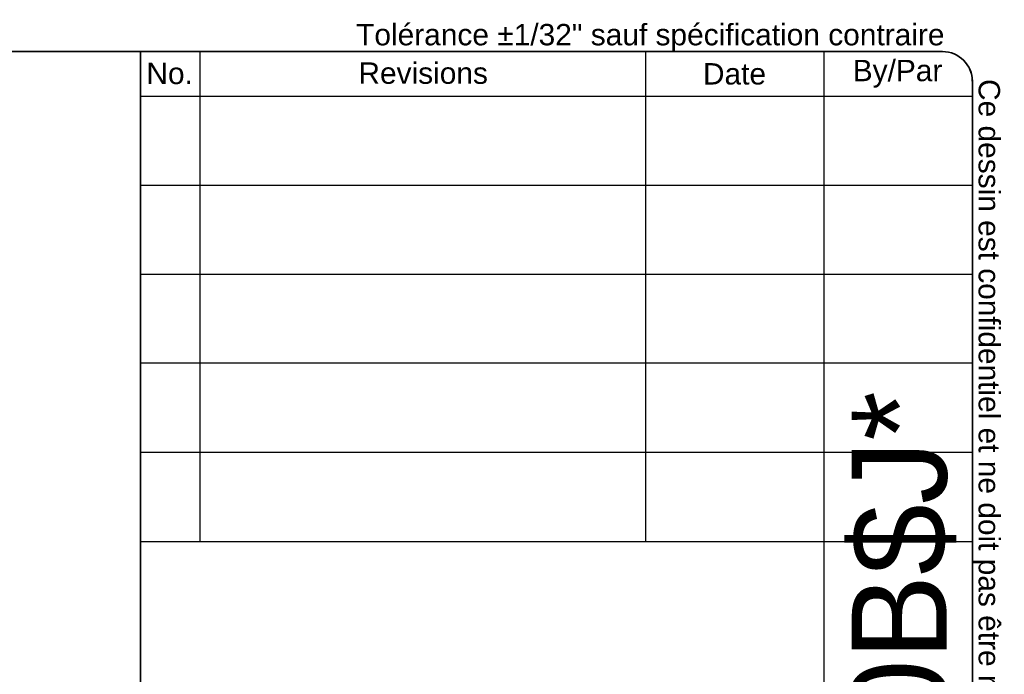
# Model space of a CAD drawing. Header units: inches. Extents: x 0 to 463, y -11 to 301.
# Tile 6 of 6: x 348 to 463, y 224 to 301. Entities that reach past the tile are written whole.
import ezdxf
from ezdxf.enums import TextEntityAlignment as Align

# ---------------------------------------------------------------- set-up
doc = ezdxf.new("R2010")
doc.units = ezdxf.units.IN
doc.header["$LTSCALE"] = 27.789831
doc.header["$MEASUREMENT"] = 0
doc.layers.get('0').update_dxf_attribs({"lineweight": 25})
doc.layers.add('Sketch Geometry(ANSI)', color=7, linetype='Continuous', lineweight=25)
doc.layers.add('Symbols(ANSI)', color=7, linetype='Continuous', lineweight=25)
doc.styles.add('Current-ANSI', font='arial.ttf')
doc.styles.add('Text Style44', font='arialbd.ttf')
doc.styles.add('Text Style83', font='FRE3OF9X.TTF')

# ---------------------------------------------------------------- blocks, each defined once
blk = doc.blocks.new('Title Blocks EXM - ANSI B')
at = {"layer": 'Sketch Geometry(ANSI)'}
for p, q in [((13.25, 10.687), (16.625, 10.687)), ((13.5, 10.687), (13.5, 8.625)), ((15.375, 10.687), (15.375, 8.625)), ((16.125, 10.687), (16.125, 3.5)), ((16.75, 10.562), (16.75, 0.375)), ((13.25, 10.5), (16.75, 10.5)), ((13.25, 10.125), (16.75, 10.125)), ((13.25, 9.75), (16.75, 9.75)), ((16.75, 9.375), (13.25, 9.375)), ((13.25, 9), (16.75, 9)), ((16.75, 9), (16.75, 8.625)), ((13.25, 8.625), (16.75, 8.625))]:
    blk.add_line(p, q, dxfattribs=at)
at = {"layer": 'Sketch Geometry(ANSI)', "linetype": 'Continuous', "lineweight": 35}
for q in [(13.25, 10.687), (13.25, 3.5)]:
    blk.add_line((13.25, 8.625), q, dxfattribs=at)
at = {"layer": 'Sketch Geometry(ANSI)'}
blk.add_arc((16.625, 10.562), 0.125, 0, 90, dxfattribs=at)
at = {"layer": 'Symbols(ANSI)', "color": 7, "char_height": 0.09, "attachment_point": 5, "style": 'Current-ANSI'}
for s, insert, width in [('No.', (13.3727, 10.5947), 0.250391), ('Revisions', (14.4395, 10.5958), 1.873306), ('Date', (15.7494, 10.5928), 0.751347), ('By/Par', (16.4354, 10.5938), 0.622018)]:
    blk.add_mtext(s, dxfattribs=dict(at, insert=insert, width=width))
at = {"layer": 'Symbols(ANSI)', "color": 7, "style": 'Current-ANSI'}
for tag, p in [('REV1', (13.3753, 10.3127)), ('REV1BY', (16.4371, 10.3133)), ('REV1DATE', (15.7496, 10.31)), ('REV2', (13.3734, 9.9377)), ('REV2DATE', (15.7475, 9.9406)), ('REV2BY', (16.4372, 9.9385)), ('REV3', (13.3741, 9.563)), ('REV3DATE', (15.7516, 9.563)), ('REV3BY', (16.4372, 9.5635)), ('REV4', (13.3766, 9.1879)), ('REV4DATE', (15.7516, 9.1879)), ('REV4BY', (16.4411, 9.1885)), ('REV5', (13.3734, 8.8129)), ('REV5DATE', (15.7516, 8.8129)), ('REV5BY', (16.4379, 8.8113)), ('MFG_APPROVED_DATE', (16.3934, 2.3745)), ('DETAIL_REV', (16.2494, 0.9257))]:
    blk.add_attdef(tag, text='', height=0.09, dxfattribs=at).set_placement(p, align=Align.MIDDLE_CENTER)
for tag, p in [('REV1DESC', (13.5255, 10.3098)), ('REV2DESC', (13.5253, 9.9374)), ('REV3DESC', (13.528, 9.5635)), ('REV4DESC', (13.533, 9.1903)), ('REV5DESC', (13.5322, 8.8113)), ('COMPANY', (14.1202, 2.375))]:
    blk.add_attdef(tag, text='', height=0.09, dxfattribs=at).set_placement(p, align=Align.MIDDLE_LEFT)
at = {"layer": 'Symbols(ANSI)', "color": 7, "style": 'Text Style83'}
blk.add_attdef('BARCODE_001', (16.6422, 4.1418), '', height=0.4, rotation=90, dxfattribs=at)
at = {"layer": 'Symbols(ANSI)', "color": 7}
for tag, p, height, style in [('IDW_DATE_001', (16.1021, 2.093), 0.09, 'Current-ANSI'), ('MATERIEL_001', (13.9591, 1.7815), 0.09, 'Current-ANSI'), ('COLOR_001', (14.2747, 1.4037), 0.09, 'Current-ANSI'), ('FINISH_001', (16.106, 1.3941), 0.09, 'Current-ANSI'), ('IDW_DESC_001', (13.6105, 0.8851), 0.09, 'Current-ANSI'), ('Sheet_Number_001', (16.3416, 0.5807), 0.09, 'Current-ANSI'), ('IDW_REV_001', (15.9474, 0.3552), 0.14, 'Text Style44'), ('IDW_NAME_001', (13.8611, 0.3043), 0.14, 'Text Style44'), ('Number_of_sheets_001', (16.5505, 0.3309), 0.09, 'Current-ANSI')]:
    blk.add_attdef(tag, p, '', height=height, dxfattribs=dict(at, style=style))
blk = doc.blocks.new('Borders 1_EXM - B (Inch)-1100SS2120B_merged.idw')
at = {"layer": 'Sketch Geometry(ANSI)', "linetype": 'Continuous', "lineweight": 35}
for p, q in [((16.3979, 10.6915), (0.5229, 10.6915)), ((16.5229, 0.3795), (16.5229, 10.5665))]:
    blk.add_line(p, q, dxfattribs=at)
blk.add_arc((16.3979, 10.5665), 0.125, 0, 90, dxfattribs=at)
at = {"layer": 'Symbols(ANSI)', "color": 7, "insert": (13.9302, 10.6908), "char_height": 0.09, "attachment_point": 7, "style": 'Current-ANSI'}
blk.add_mtext('Tolérance ±1/32" sauf spécification contraire', dxfattribs=at)
at = {"layer": 'Symbols(ANSI)', "color": 7, "insert": (16.5222, 10.576), "char_height": 0.09, "attachment_point": 7, "rotation": 270, "style": 'Current-ANSI'}
blk.add_mtext('Ce dessin est confidentiel et ne doit pas être reproduit ou utilisé sans le consentement de EXM', dxfattribs=at)
at = {"layer": 'Symbols(ANSI)', "color": 7, "style": 'Current-ANSI'}
blk.add_attdef('FILENAME_AND_PATH_001', (6.1601, 10.7181), '', height=0.09, dxfattribs=at)

msp = doc.modelspace()

# ---------------------------------------------------------------- block references
at = {"xscale": 27.78983148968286, "yscale": 27.78983148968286, "zscale": 27.78983148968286}
msp.add_blockref('Borders 1_EXM - B (Inch)-1100SS2120B_merged.idw', (0, 0), dxfattribs=at)
ref = msp.add_blockref('Title Blocks EXM - ANSI B', (-6.3122, 0.1262), dxfattribs=dict(xscale=27.78983148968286, yscale=27.78983148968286, zscale=27.78983148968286))
ref.add_attrib('BARCODE_001', '*$H1100SS2120B$J*', (456.1723, 115.225), dxfattribs={"layer": 'Symbols(ANSI)', "color": 7, "height": 11.115933, "rotation": 90, "style": 'Text Style83'})

doc.saveas('drawing.dxf')
